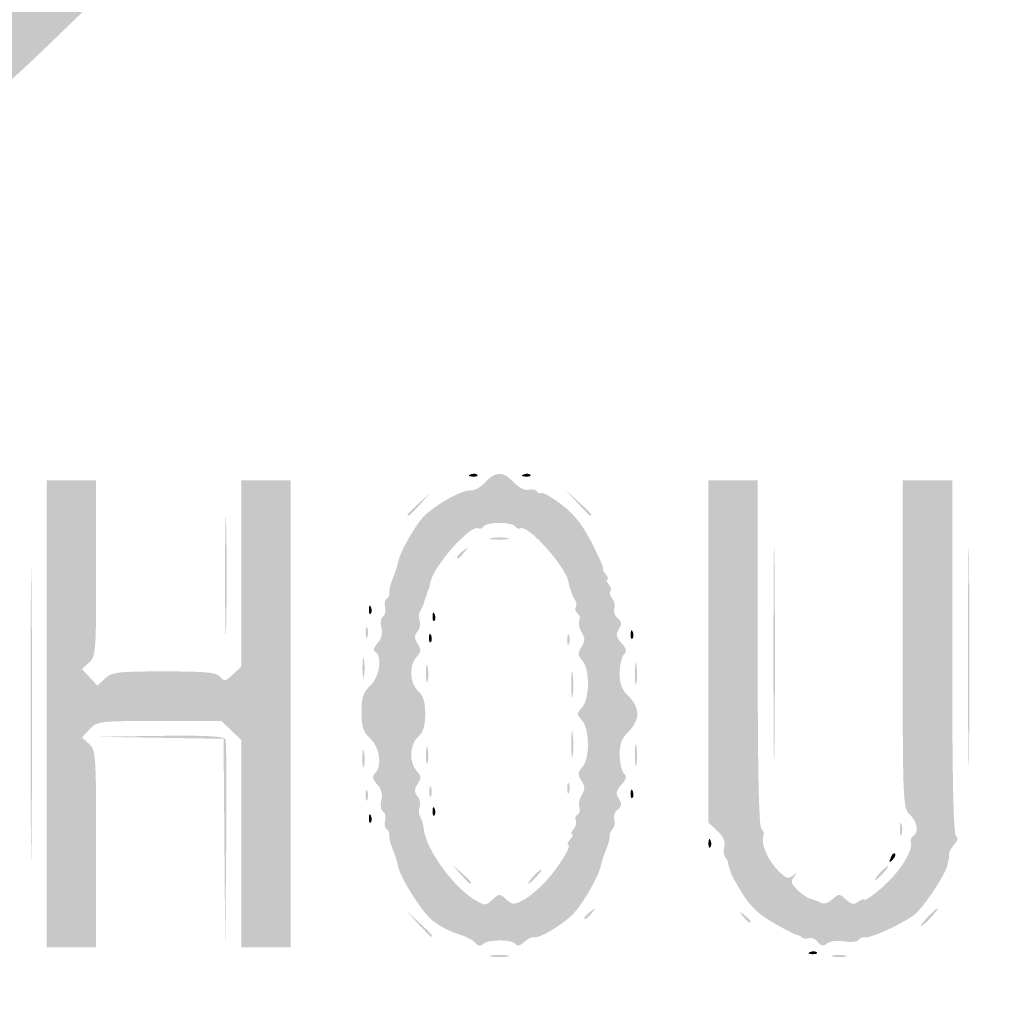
# Model space of a CAD drawing. Header units: inches. Extents: x -25.6 to 25.6, y -25.5 to 25.5.
# Tile 9 of 12: x -12.6 to 0.3, y -0.8 to 12.4. Entities that reach past the tile are written whole.
import ezdxf

# ---------------------------------------------------------------- set-up
doc = ezdxf.new("R2010")
doc.units = ezdxf.units.IN
doc.header["$MEASUREMENT"] = 0

msp = doc.modelspace()

# ---------------------------------------------------------------- hatches: boundary and pattern name
h = msp.add_hatch(color=7)
edge = h.paths.add_edge_path()
edge.add_spline(control_points=[(-0.644, -25.362), (-0.834, -25.31), (-1.112, -25.184), (-1.28, -25.074), (-1.494, -24.934), (-4.857, -21.604), (-13.096, -13.37), (-19.431, -7.041), (-24.718, -1.732), (-24.846, -1.573), (-25.517, -0.737), (-25.628, 0.167), (-25.17, 1.077), (-24.993, 1.429), (-24.691, 1.735), (-13.142, 13.271)], knot_values=[0, 0, 0, 0, 1, 1, 1, 2, 2, 2, 3, 3, 3, 4, 4, 4, 5, 5, 5, 5], degree=3, periodic=0)
edge.add_line((-13.142, 13.271), (-1.296, 25.104))
edge.add_line((-1.296, 25.104), (-0.964, 25.234))
edge.add_spline(control_points=[(-0.964, 25.234), (-0.48, 25.425), (-0.074, 25.482), (0.326, 25.416), (0.675, 25.358), (1.173, 25.164), (1.367, 25.011), (1.432, 24.959), (6.78, 19.624), (13.252, 13.154), (24.562, 1.848), (25.026, 1.377), (25.186, 1.052), (25.627, 0.152), (25.499, -0.775), (24.821, -1.599), (24.358, -2.16), (1.599, -24.863), (1.32, -25.041), (0.713, -25.429), (0.01, -25.544), (-0.644, -25.362)], knot_values=[0, 0, 0, 0, 1, 1, 1, 2, 2, 2, 3, 3, 3, 4, 4, 4, 5, 5, 5, 6, 6, 6, 7, 7, 7, 7], degree=3, periodic=0)
edge = h.paths.add_edge_path(flags=0)
edge.add_spline(control_points=[(0.778, -25.219), (0.933, -25.16), (1.177, -25.038), (1.32, -24.947), (1.599, -24.768), (24.264, -2.16), (24.726, -1.599), (25.405, -0.775), (25.533, 0.152), (25.092, 1.052), (24.932, 1.377), (24.467, 1.849), (13.158, 13.159), (1.527, 24.791), (1.387, 24.93), (1.037, 25.095), (0.364, 25.414), (-0.234, 25.427), (-0.964, 25.14)], knot_values=[0, 0, 0, 0, 1, 1, 1, 2, 2, 2, 3, 3, 3, 4, 4, 4, 5, 5, 5, 6, 6, 6, 6], degree=3, periodic=0)
edge.add_line((-0.964, 25.14), (-1.296, 25.01))
edge.add_line((-1.296, 25.01), (-13.095, 13.224))
edge.add_spline(control_points=[(-13.095, 13.224), (-24.597, 1.734), (-24.899, 1.429), (-25.076, 1.077), (-25.534, 0.167), (-25.423, -0.737), (-24.751, -1.573), (-24.624, -1.732), (-19.358, -7.02), (-13.049, -13.323), (-4.844, -21.522), (-1.494, -24.84), (-1.28, -24.98), (-0.69, -25.364), (0.135, -25.46), (0.778, -25.219)], knot_values=[0, 0, 0, 0, 1, 1, 1, 2, 2, 2, 3, 3, 3, 4, 4, 4, 5, 5, 5, 5], degree=3, periodic=0)
h = msp.add_hatch(color=7)
edge = h.paths.add_edge_path()
edge.add_spline(control_points=[(-0.074, -24.603), (-0.091, -24.574), (-0.164, -24.562), (-0.235, -24.576), (-0.305, -24.591), (-0.383, -24.583), (-0.407, -24.559), (-0.43, -24.535), (-0.495, -24.509), (-0.55, -24.5), (-0.605, -24.492), (-0.734, -24.429), (-0.837, -24.361), (-0.979, -24.267), (-1.038, -24.25), (-1.079, -24.291), (-1.12, -24.332), (-3.971, -21.508), (-12.74, -12.74), (-21.797, -3.683), (-24.333, -1.121), (-24.289, -1.077), (-24.244, -1.033), (-24.258, -0.986), (-24.351, -0.864), (-24.417, -0.778), (-24.458, -0.707), (-24.443, -0.707), (-24.428, -0.707), (-24.442, -0.659), (-24.474, -0.601), (-24.506, -0.543), (-24.535, -0.474), (-24.539, -0.448), (-24.543, -0.422), (-24.55, -0.39), (-24.555, -0.377), (-24.568, -0.343), (-24.57, 0.298), (-24.557, 0.354), (-24.551, 0.379), (-24.543, 0.422), (-24.538, 0.448), (-24.525, 0.534), (-24.28, 0.983), (-24.229, 1.014), (-24.194, 1.036), (-24.196, 1.067), (-24.236, 1.115), (-24.285, 1.174), (-22.46, 3.019), (-12.763, 12.716), (-3.318, 22.162), (-1.22, 24.237), (-1.165, 24.192), (-1.113, 24.148), (-1.082, 24.155), (-1.019, 24.224), (-0.945, 24.306), (-0.772, 24.395), (-0.448, 24.518), (-0.37, 24.547), (-0.169, 24.571), (0, 24.571), (0.169, 24.571), (0.37, 24.547), (0.448, 24.518), (0.754, 24.402), (0.946, 24.307), (0.996, 24.246), (1.038, 24.196), (1.064, 24.194), (1.117, 24.238), (1.173, 24.285), (3.192, 22.288), (12.716, 12.763), (22.241, 3.239), (24.237, 1.22), (24.191, 1.164), (24.147, 1.111), (24.151, 1.084), (24.21, 1.035), (24.282, 0.974), (24.524, 0.544), (24.538, 0.448), (24.543, 0.422), (24.551, 0.379), (24.557, 0.354), (24.57, 0.298), (24.568, -0.343), (24.555, -0.377), (24.55, -0.39), (24.543, -0.422), (24.539, -0.448), (24.535, -0.474), (24.506, -0.543), (24.474, -0.601), (24.442, -0.659), (24.428, -0.707), (24.443, -0.707), (24.458, -0.707), (24.417, -0.778), (24.351, -0.864), (24.258, -0.986), (24.244, -1.033), (24.289, -1.077), (24.333, -1.121), (21.797, -3.683), (12.74, -12.74), (3.971, -21.508), (1.12, -24.332), (1.079, -24.291), (1.038, -24.25), (0.979, -24.267), (0.837, -24.361), (0.734, -24.429), (0.605, -24.492), (0.55, -24.5), (0.495, -24.509), (0.43, -24.535), (0.407, -24.559), (0.383, -24.583), (0.305, -24.591), (0.235, -24.576), (0.164, -24.562), (0.091, -24.574), (0.074, -24.603), (0.056, -24.631), (0.023, -24.654), (0, -24.654), (-0.023, -24.654), (-0.056, -24.631), (-0.074, -24.603)], knot_values=[0, 0, 0, 0, 1, 1, 1, 2, 2, 2, 3, 3, 3, 4, 4, 4, 5, 5, 5, 6, 6, 6, 7, 7, 7, 8, 8, 8, 9, 9, 9, 10, 10, 10, 11, 11, 11, 12, 12, 12, 13, 13, 13, 14, 14, 14, 15, 15, 15, 16, 16, 16, 17, 17, 17, 18, 18, 18, 19, 19, 19, 20, 20, 20, 21, 21, 21, 22, 22, 22, 23, 23, 23, 24, 24, 24, 25, 25, 25, 26, 26, 26, 27, 27, 27, 28, 28, 28, 29, 29, 29, 30, 30, 30, 31, 31, 31, 32, 32, 32, 33, 33, 33, 34, 34, 34, 35, 35, 35, 36, 36, 36, 37, 37, 37, 38, 38, 38, 39, 39, 39, 40, 40, 40, 41, 41, 41, 42, 42, 42, 43, 43, 43, 44, 44, 44, 44], degree=3, periodic=0)
edge = h.paths.add_edge_path(flags=0)
edge.add_spline(control_points=[(0.296, -24.024), (0.496, -23.939), (0.687, -23.734), (0.611, -23.687), (0.575, -23.665), (4.673, -19.533), (12.096, -12.111), (20.323, -3.884), (23.652, -0.583), (23.692, -0.616), (23.762, -0.674), (24.059, -0.35), (24.023, -0.256), (24.01, -0.22), (24.019, -0.179), (24.044, -0.164), (24.097, -0.131), (24.104, 0.11), (24.053, 0.161), (24.019, 0.195), (24.013, 0.216), (24, 0.341), (23.997, 0.373), (21.476, 2.918), (18.399, 5.996), (14.658, 9.737), (12.786, 11.578), (12.752, 11.55), (12.676, 11.487), (0.592, 23.578), (0.661, 23.647), (0.697, 23.683), (0.664, 23.74), (0.543, 23.846), (0.45, 23.928), (0.348, 23.997), (0.317, 24), (0.217, 24.009), (0.167, 24.022), (0.082, 24.061), (0.037, 24.082), (-0.037, 24.082), (-0.082, 24.061), (-0.167, 24.022), (-0.217, 24.009), (-0.317, 24), (-0.348, 23.997), (-0.45, 23.928), (-0.543, 23.846), (-0.664, 23.74), (-0.697, 23.683), (-0.661, 23.647), (-0.592, 23.578), (-12.676, 11.487), (-12.752, 11.55), (-12.786, 11.578), (-14.658, 9.737), (-18.399, 5.996), (-21.476, 2.918), (-23.997, 0.373), (-24, 0.341), (-24.013, 0.216), (-24.019, 0.195), (-24.053, 0.161), (-24.104, 0.11), (-24.097, -0.131), (-24.044, -0.164), (-24.019, -0.179), (-24.009, -0.218), (-24.021, -0.249), (-24.056, -0.341), (-23.76, -0.673), (-23.693, -0.617), (-23.652, -0.583), (-20.436, -3.77), (-12.096, -12.111), (-4.673, -19.533), (-0.575, -23.665), (-0.611, -23.687), (-0.651, -23.712), (-0.636, -23.756), (-0.557, -23.84), (-0.34, -24.076), (0.002, -24.15), (0.296, -24.024)], knot_values=[0, 0, 0, 0, 1, 1, 1, 2, 2, 2, 3, 3, 3, 4, 4, 4, 5, 5, 5, 6, 6, 6, 7, 7, 7, 8, 8, 8, 9, 9, 9, 10, 10, 10, 11, 11, 11, 12, 12, 12, 13, 13, 13, 14, 14, 14, 15, 15, 15, 16, 16, 16, 17, 17, 17, 18, 18, 18, 19, 19, 19, 20, 20, 20, 21, 21, 21, 22, 22, 22, 23, 23, 23, 24, 24, 24, 25, 25, 25, 26, 26, 26, 27, 27, 27, 28, 28, 28, 28], degree=3, periodic=0)
h = msp.add_hatch(color=7)
edge = h.paths.add_edge_path()
edge.add_spline(control_points=[(-6.545, 0.061), (-6.574, 0.097), (-6.683, 0.151), (-6.786, 0.182), (-6.888, 0.213), (-7.039, 0.294), (-7.12, 0.362), (-7.267, 0.486), (-7.553, 0.942), (-7.575, 1.088), (-7.582, 1.131), (-7.612, 1.227), (-7.643, 1.302), (-7.674, 1.377), (-7.695, 1.463), (-7.69, 1.493), (-7.685, 1.524), (-7.701, 1.561), (-7.725, 1.576), (-7.75, 1.591), (-7.759, 1.643), (-7.746, 1.692), (-7.733, 1.741), (-7.746, 1.795), (-7.774, 1.812), (-7.803, 1.83), (-7.813, 1.896), (-7.796, 1.961), (-7.777, 2.04), (-7.795, 2.109), (-7.852, 2.171), (-7.916, 2.243), (-7.923, 2.278), (-7.881, 2.32), (-7.783, 2.418), (-7.816, 2.662), (-7.943, 2.781), (-8.039, 2.872), (-8.061, 2.937), (-8.061, 3.135), (-8.061, 3.333), (-8.039, 3.398), (-7.943, 3.488), (-7.82, 3.604), (-7.778, 3.878), (-7.876, 3.938), (-7.908, 3.958), (-7.898, 3.999), (-7.846, 4.057), (-7.794, 4.115), (-7.777, 4.185), (-7.796, 4.261), (-7.813, 4.327), (-7.803, 4.392), (-7.774, 4.41), (-7.746, 4.428), (-7.733, 4.482), (-7.746, 4.531), (-7.759, 4.58), (-7.75, 4.632), (-7.725, 4.647), (-7.701, 4.662), (-7.685, 4.699), (-7.69, 4.729), (-7.695, 4.76), (-7.674, 4.846), (-7.643, 4.921), (-7.612, 4.996), (-7.581, 5.091), (-7.574, 5.133), (-7.555, 5.24), (-7.41, 5.512), (-7.275, 5.693), (-7.154, 5.854), (-6.722, 6.107), (-6.597, 6.089), (-6.557, 6.083), (-6.474, 6.132), (-6.412, 6.198), (-6.271, 6.349), (-6.174, 6.348), (-6.031, 6.196), (-5.964, 6.125), (-5.884, 6.085), (-5.835, 6.098), (-5.789, 6.11), (-5.739, 6.1), (-5.724, 6.076), (-5.71, 6.052), (-5.682, 6.042), (-5.663, 6.054), (-5.643, 6.066), (-5.523, 5.997), (-5.396, 5.901), (-5.226, 5.772), (-5.118, 5.635), (-4.99, 5.385), (-4.894, 5.197), (-4.827, 5.044), (-4.841, 5.044), (-4.855, 5.044), (-4.841, 5.012), (-4.808, 4.973), (-4.776, 4.934), (-4.765, 4.903), (-4.785, 4.903), (-4.804, 4.903), (-4.796, 4.874), (-4.767, 4.839), (-4.738, 4.805), (-4.728, 4.763), (-4.745, 4.746), (-4.761, 4.73), (-4.75, 4.687), (-4.72, 4.65), (-4.69, 4.614), (-4.677, 4.553), (-4.692, 4.515), (-4.706, 4.477), (-4.687, 4.42), (-4.648, 4.388), (-4.592, 4.341), (-4.588, 4.311), (-4.632, 4.241), (-4.676, 4.17), (-4.669, 4.135), (-4.598, 4.056), (-4.53, 3.98), (-4.522, 3.945), (-4.564, 3.902), (-4.595, 3.872), (-4.62, 3.759), (-4.62, 3.652), (-4.62, 3.506), (-4.591, 3.43), (-4.502, 3.347), (-4.434, 3.283), (-4.384, 3.184), (-4.384, 3.111), (-4.384, 3.039), (-4.434, 2.94), (-4.502, 2.876), (-4.591, 2.792), (-4.62, 2.717), (-4.62, 2.57), (-4.62, 2.463), (-4.595, 2.351), (-4.564, 2.32), (-4.522, 2.278), (-4.53, 2.242), (-4.598, 2.167), (-4.669, 2.088), (-4.676, 2.052), (-4.632, 1.981), (-4.588, 1.912), (-4.592, 1.881), (-4.648, 1.835), (-4.687, 1.803), (-4.706, 1.745), (-4.692, 1.707), (-4.677, 1.669), (-4.688, 1.611), (-4.715, 1.578), (-4.742, 1.545), (-4.76, 1.5), (-4.755, 1.478), (-4.75, 1.456), (-4.771, 1.377), (-4.802, 1.302), (-4.833, 1.227), (-4.864, 1.131), (-4.871, 1.09), (-4.893, 0.968), (-5.076, 0.638), (-5.213, 0.476), (-5.337, 0.328), (-5.689, 0.112), (-5.769, 0.134), (-5.792, 0.14), (-5.848, 0.111), (-5.894, 0.07), (-5.949, 0.02), (-5.988, 0.011), (-6.009, 0.044), (-6.048, 0.109), (-6.377, 0.109), (-6.441, 0.045), (-6.475, 0.011), (-6.507, 0.016), (-6.545, 0.061)], knot_values=[0, 0, 0, 0, 1, 1, 1, 2, 2, 2, 3, 3, 3, 4, 4, 4, 5, 5, 5, 6, 6, 6, 7, 7, 7, 8, 8, 8, 9, 9, 9, 10, 10, 10, 11, 11, 11, 12, 12, 12, 13, 13, 13, 14, 14, 14, 15, 15, 15, 16, 16, 16, 17, 17, 17, 18, 18, 18, 19, 19, 19, 20, 20, 20, 21, 21, 21, 22, 22, 22, 23, 23, 23, 24, 24, 24, 25, 25, 25, 26, 26, 26, 27, 27, 27, 28, 28, 28, 29, 29, 29, 30, 30, 30, 31, 31, 31, 32, 32, 32, 33, 33, 33, 34, 34, 34, 35, 35, 35, 36, 36, 36, 37, 37, 37, 38, 38, 38, 39, 39, 39, 40, 40, 40, 41, 41, 41, 42, 42, 42, 43, 43, 43, 44, 44, 44, 45, 45, 45, 46, 46, 46, 47, 47, 47, 48, 48, 48, 49, 49, 49, 50, 50, 50, 51, 51, 51, 52, 52, 52, 53, 53, 53, 54, 54, 54, 55, 55, 55, 56, 56, 56, 57, 57, 57, 58, 58, 58, 59, 59, 59, 60, 60, 60, 61, 61, 61, 62, 62, 62, 63, 63, 63, 63], degree=3, periodic=0)
edge = h.paths.add_edge_path(flags=0)
edge.add_spline(control_points=[(-6.309, 0.644), (-6.228, 0.716), (-6.216, 0.716), (-6.133, 0.64), (-6.051, 0.566), (-6.03, 0.565), (-5.905, 0.63), (-5.829, 0.669), (-5.691, 0.786), (-5.597, 0.89), (-5.425, 1.08), (-5.251, 1.367), (-5.308, 1.367), (-5.325, 1.367), (-5.312, 1.399), (-5.28, 1.438), (-5.247, 1.477), (-5.237, 1.508), (-5.256, 1.508), (-5.275, 1.508), (-5.266, 1.539), (-5.234, 1.577), (-5.203, 1.615), (-5.19, 1.666), (-5.206, 1.692), (-5.221, 1.717), (-5.211, 1.752), (-5.183, 1.769), (-5.155, 1.787), (-5.144, 1.831), (-5.158, 1.869), (-5.172, 1.906), (-5.158, 1.978), (-5.126, 2.029), (-5.08, 2.102), (-5.081, 2.142), (-5.13, 2.22), (-5.182, 2.303), (-5.18, 2.332), (-5.118, 2.401), (-5.017, 2.512), (-5.019, 2.912), (-5.122, 3.025), (-5.195, 3.105), (-5.195, 3.117), (-5.122, 3.197), (-5.019, 3.311), (-5.017, 3.71), (-5.118, 3.822), (-5.18, 3.891), (-5.182, 3.919), (-5.13, 4.002), (-5.081, 4.081), (-5.08, 4.12), (-5.126, 4.194), (-5.158, 4.244), (-5.172, 4.317), (-5.158, 4.354), (-5.144, 4.391), (-5.155, 4.436), (-5.183, 4.453), (-5.211, 4.471), (-5.222, 4.505), (-5.207, 4.529), (-5.192, 4.553), (-5.197, 4.599), (-5.217, 4.632), (-5.238, 4.664), (-5.258, 4.706), (-5.261, 4.726), (-5.265, 4.745), (-5.272, 4.766), (-5.277, 4.773), (-5.283, 4.779), (-5.294, 4.824), (-5.303, 4.871), (-5.343, 5.08), (-5.849, 5.642), (-5.945, 5.583), (-5.964, 5.571), (-5.994, 5.583), (-6.01, 5.609), (-6.026, 5.635), (-6.122, 5.657), (-6.223, 5.657), (-6.323, 5.657), (-6.419, 5.635), (-6.435, 5.609), (-6.451, 5.583), (-6.481, 5.571), (-6.502, 5.584), (-6.601, 5.645), (-7.1, 5.086), (-7.142, 4.867), (-7.151, 4.822), (-7.162, 4.779), (-7.168, 4.773), (-7.173, 4.766), (-7.182, 4.74), (-7.189, 4.714), (-7.195, 4.688), (-7.206, 4.656), (-7.212, 4.643), (-7.219, 4.63), (-7.227, 4.604), (-7.231, 4.584), (-7.235, 4.565), (-7.255, 4.522), (-7.276, 4.488), (-7.298, 4.454), (-7.302, 4.393), (-7.287, 4.352), (-7.271, 4.311), (-7.284, 4.247), (-7.315, 4.209), (-7.359, 4.156), (-7.359, 4.12), (-7.313, 4.046), (-7.263, 3.967), (-7.266, 3.937), (-7.327, 3.869), (-7.431, 3.754), (-7.42, 3.52), (-7.307, 3.418), (-7.238, 3.355), (-7.212, 3.272), (-7.212, 3.111), (-7.212, 2.95), (-7.238, 2.867), (-7.307, 2.805), (-7.42, 2.702), (-7.431, 2.468), (-7.327, 2.353), (-7.266, 2.286), (-7.263, 2.255), (-7.313, 2.177), (-7.359, 2.102), (-7.359, 2.067), (-7.315, 2.013), (-7.284, 1.976), (-7.271, 1.911), (-7.287, 1.87), (-7.302, 1.829), (-7.299, 1.769), (-7.279, 1.737), (-7.258, 1.704), (-7.237, 1.632), (-7.231, 1.575), (-7.202, 1.3), (-6.819, 0.78), (-6.529, 0.62), (-6.406, 0.553), (-6.409, 0.553), (-6.309, 0.644)], knot_values=[0, 0, 0, 0, 1, 1, 1, 2, 2, 2, 3, 3, 3, 4, 4, 4, 5, 5, 5, 6, 6, 6, 7, 7, 7, 8, 8, 8, 9, 9, 9, 10, 10, 10, 11, 11, 11, 12, 12, 12, 13, 13, 13, 14, 14, 14, 15, 15, 15, 16, 16, 16, 17, 17, 17, 18, 18, 18, 19, 19, 19, 20, 20, 20, 21, 21, 21, 22, 22, 22, 23, 23, 23, 24, 24, 24, 25, 25, 25, 26, 26, 26, 27, 27, 27, 28, 28, 28, 29, 29, 29, 30, 30, 30, 31, 31, 31, 32, 32, 32, 33, 33, 33, 34, 34, 34, 35, 35, 35, 36, 36, 36, 37, 37, 37, 38, 38, 38, 39, 39, 39, 40, 40, 40, 41, 41, 41, 42, 42, 42, 43, 43, 43, 44, 44, 44, 45, 45, 45, 46, 46, 46, 47, 47, 47, 48, 48, 48, 49, 49, 49, 50, 50, 50, 51, 51, 51, 51], degree=3, periodic=0)
h = msp.add_hatch(color=7)
edge = h.paths.add_edge_path()
edge.add_spline(control_points=[(-6.609, 6.302), (-6.574, 6.316), (-6.534, 6.314), (-6.518, 6.298), (-6.502, 6.282), (-6.53, 6.271), (-6.58, 6.273), (-6.635, 6.276), (-6.646, 6.287), (-6.609, 6.302)], knot_values=[0, 0, 0, 0, 1, 1, 1, 2, 2, 2, 3, 3, 3, 3], degree=3, periodic=0)
h = msp.add_hatch(color=7)
edge = h.paths.add_edge_path()
edge.add_spline(control_points=[(-5.901, 6.302), (-5.867, 6.316), (-5.827, 6.314), (-5.811, 6.298), (-5.795, 6.282), (-5.823, 6.271), (-5.873, 6.273), (-5.928, 6.276), (-5.939, 6.287), (-5.901, 6.302)], knot_values=[0, 0, 0, 0, 1, 1, 1, 2, 2, 2, 3, 3, 3, 3], degree=3, periodic=0)
h = msp.add_hatch(color=7)
edge = h.paths.add_edge_path()
edge.add_line((-12.257, 3.111), (-12.257, 6.223))
edge.add_line((-12.257, 6.223), (-11.927, 6.223))
edge.add_line((-11.927, 6.223), (-11.597, 6.223))
edge.add_line((-11.597, 6.223), (-11.597, 5.051))
edge.add_spline(control_points=[(-11.597, 5.051), (-11.597, 3.937), (-11.601, 3.876), (-11.692, 3.794)], knot_values=[0, 0, 0, 0, 1, 1, 1, 1], degree=3, periodic=0)
edge.add_line((-11.692, 3.794), (-11.787, 3.708))
edge.add_line((-11.787, 3.708), (-11.683, 3.598))
edge.add_line((-11.683, 3.598), (-11.58, 3.488))
edge.add_line((-11.58, 3.488), (-11.479, 3.582))
edge.add_spline(control_points=[(-11.479, 3.582), (-11.388, 3.668), (-11.314, 3.677), (-10.692, 3.677), (-10.132, 3.677), (-9.994, 3.664), (-9.945, 3.605), (-9.892, 3.541), (-9.873, 3.544), (-9.775, 3.636)], knot_values=[0, 0, 0, 0, 1, 1, 1, 2, 2, 2, 3, 3, 3, 3], degree=3, periodic=0)
edge.add_line((-9.775, 3.636), (-9.664, 3.741))
edge.add_line((-9.664, 3.741), (-9.664, 4.982))
edge.add_line((-9.664, 4.982), (-9.664, 6.223))
edge.add_line((-9.664, 6.223), (-9.334, 6.223))
edge.add_line((-9.334, 6.223), (-9.004, 6.223))
edge.add_line((-9.004, 6.223), (-9.004, 3.111))
edge.add_line((-9.004, 3.111), (-9.004, 0))
edge.add_line((-9.004, 0), (-9.334, 0))
edge.add_line((-9.334, 0), (-9.664, 0))
edge.add_line((-9.664, 0), (-9.664, 1.382))
edge.add_line((-9.664, 1.382), (-9.664, 2.764))
edge.add_line((-9.664, 2.764), (-9.796, 2.89))
edge.add_line((-9.796, 2.89), (-9.928, 3.017))
edge.add_line((-9.928, 3.017), (-10.754, 3.017))
edge.add_spline(control_points=[(-10.754, 3.017), (-11.558, 3.017), (-11.583, 3.014), (-11.683, 2.907)], knot_values=[0, 0, 0, 0, 1, 1, 1, 1], degree=3, periodic=0)
edge.add_line((-11.683, 2.907), (-11.787, 2.797))
edge.add_line((-11.787, 2.797), (-11.692, 2.711))
edge.add_spline(control_points=[(-11.692, 2.711), (-11.601, 2.629), (-11.597, 2.569), (-11.597, 1.313)], knot_values=[0, 0, 0, 0, 1, 1, 1, 1], degree=3, periodic=0)
edge.add_line((-11.597, 1.313), (-11.597, 0))
edge.add_line((-11.597, 0), (-11.927, 0))
edge.add_line((-11.927, 0), (-12.257, 0))
edge.add_line((-12.257, 0), (-12.257, 3.111))
h = msp.add_hatch(color=7)
edge = h.paths.add_edge_path()
edge.add_spline(control_points=[(-1.981, 0.072), (-2.015, 0.113), (-2.068, 0.136), (-2.101, 0.123), (-2.133, 0.111), (-2.174, 0.115), (-2.191, 0.133), (-2.209, 0.151), (-2.238, 0.165), (-2.255, 0.165), (-2.272, 0.165), (-2.41, 0.235), (-2.561, 0.321), (-2.762, 0.434), (-2.875, 0.541), (-2.985, 0.717), (-3.067, 0.85), (-3.137, 0.976), (-3.141, 0.998), (-3.144, 1.019), (-3.152, 1.048), (-3.158, 1.061), (-3.165, 1.074), (-3.173, 1.104), (-3.176, 1.127), (-3.179, 1.151), (-3.198, 1.186), (-3.216, 1.205), (-3.235, 1.224), (-3.24, 1.285), (-3.226, 1.34), (-3.209, 1.409), (-3.239, 1.476), (-3.321, 1.553)], knot_values=[0, 0, 0, 0, 1, 1, 1, 2, 2, 2, 3, 3, 3, 4, 4, 4, 5, 5, 5, 6, 6, 6, 7, 7, 7, 8, 8, 8, 9, 9, 9, 10, 10, 10, 11, 11, 11, 11], degree=3, periodic=0)
edge.add_line((-3.321, 1.553), (-3.441, 1.666))
edge.add_line((-3.441, 1.666), (-3.441, 3.944))
edge.add_line((-3.441, 3.944), (-3.441, 6.223))
edge.add_line((-3.441, 6.223), (-3.111, 6.223))
edge.add_line((-3.111, 6.223), (-2.781, 6.223))
edge.add_line((-2.781, 6.223), (-2.781, 3.915))
edge.add_spline(control_points=[(-2.781, 3.915), (-2.781, 2.33), (-2.766, 1.599), (-2.731, 1.577), (-2.703, 1.56), (-2.692, 1.516), (-2.706, 1.48), (-2.743, 1.384), (-2.653, 1.175), (-2.511, 1.026), (-2.409, 0.919), (-2.375, 0.907), (-2.314, 0.955), (-2.25, 1.005), (-2.247, 1.003), (-2.298, 0.939), (-2.346, 0.877), (-2.336, 0.846), (-2.244, 0.758), (-2.182, 0.701), (-2.103, 0.649), (-2.067, 0.643), (-2.032, 0.638), (-1.976, 0.616), (-1.942, 0.595), (-1.903, 0.571), (-1.845, 0.588), (-1.788, 0.639), (-1.701, 0.718), (-1.693, 0.718), (-1.604, 0.637), (-1.532, 0.573), (-1.495, 0.565), (-1.446, 0.606), (-1.411, 0.635), (-1.371, 0.648), (-1.358, 0.635), (-1.345, 0.622), (-1.235, 0.699), (-1.113, 0.807), (-0.89, 1.003), (-0.704, 1.298), (-0.74, 1.398), (-0.75, 1.428), (-0.737, 1.467), (-0.71, 1.483), (-0.63, 1.533), (-0.652, 1.675), (-0.754, 1.768), (-0.846, 1.851), (-0.849, 1.913), (-0.849, 4.038)], knot_values=[0, 0, 0, 0, 1, 1, 1, 2, 2, 2, 3, 3, 3, 4, 4, 4, 5, 5, 5, 6, 6, 6, 7, 7, 7, 8, 8, 8, 9, 9, 9, 10, 10, 10, 11, 11, 11, 12, 12, 12, 13, 13, 13, 14, 14, 14, 15, 15, 15, 16, 16, 16, 17, 17, 17, 17], degree=3, periodic=0)
edge.add_line((-0.849, 4.038), (-0.849, 6.223))
edge.add_line((-0.849, 6.223), (-0.519, 6.223))
edge.add_line((-0.519, 6.223), (-0.189, 6.223))
edge.add_line((-0.189, 6.223), (-0.189, 3.868))
edge.add_spline(control_points=[(-0.189, 3.868), (-0.189, 2.254), (-0.173, 1.504), (-0.138, 1.483), (-0.105, 1.463), (-0.114, 1.424), (-0.164, 1.368), (-0.206, 1.322), (-0.236, 1.266), (-0.232, 1.243), (-0.228, 1.221), (-0.23, 1.186), (-0.236, 1.167), (-0.242, 1.147), (-0.25, 1.115), (-0.254, 1.096), (-0.275, 0.972), (-0.585, 0.511), (-0.703, 0.427), (-0.884, 0.299), (-1.28, 0.119), (-1.352, 0.133), (-1.382, 0.139), (-1.42, 0.124), (-1.435, 0.099), (-1.45, 0.074), (-1.537, 0.065), (-1.627, 0.08), (-1.72, 0.095), (-1.818, 0.083), (-1.855, 0.053), (-1.905, 0.011), (-1.935, 0.016), (-1.981, 0.072)], knot_values=[0, 0, 0, 0, 1, 1, 1, 2, 2, 2, 3, 3, 3, 4, 4, 4, 5, 5, 5, 6, 6, 6, 7, 7, 7, 8, 8, 8, 9, 9, 9, 10, 10, 10, 11, 11, 11, 11], degree=3, periodic=0)
h = msp.add_hatch(color=7)
edge = h.paths.add_edge_path()
edge.add_spline(control_points=[(-7.448, 5.766), (-7.448, 5.774), (-7.379, 5.843), (-7.295, 5.919)], knot_values=[0, 0, 0, 0, 1, 1, 1, 1], degree=3, periodic=0)
edge.add_line((-7.295, 5.919), (-7.142, 6.058))
edge.add_line((-7.142, 6.058), (-7.28, 5.904))
edge.add_spline(control_points=[(-7.28, 5.904), (-7.409, 5.762), (-7.448, 5.729), (-7.448, 5.766)], knot_values=[0, 0, 0, 0, 1, 1, 1, 1], degree=3, periodic=0)
h = msp.add_hatch(color=7)
edge = h.paths.add_edge_path()
edge.add_line((-5.188, 5.928), (-5.35, 6.105))
edge.add_line((-5.35, 6.105), (-5.174, 5.942))
edge.add_spline(control_points=[(-5.174, 5.942), (-5.076, 5.853), (-4.997, 5.773), (-4.997, 5.765), (-4.997, 5.729), (-5.037, 5.763), (-5.188, 5.928)], knot_values=[0, 0, 0, 0, 1, 1, 1, 2, 2, 2, 2], degree=3, periodic=0)
h = msp.add_hatch(color=7)
edge = h.paths.add_edge_path()
edge.add_spline(control_points=[(-9.879, 4.95), (-9.879, 5.663), (-9.872, 5.954), (-9.864, 5.598), (-9.856, 5.241), (-9.856, 4.658), (-9.864, 4.302), (-9.872, 3.945), (-9.879, 4.237), (-9.879, 4.95)], knot_values=[0, 0, 0, 0, 1, 1, 1, 2, 2, 2, 3, 3, 3, 3], degree=3, periodic=0)
h = msp.add_hatch(color=7)
edge = h.paths.add_edge_path()
edge.add_spline(control_points=[(-2.571, 3.913), (-2.571, 5.196), (-2.565, 5.721), (-2.557, 5.079), (-2.55, 4.438), (-2.55, 3.388), (-2.557, 2.746), (-2.565, 2.104), (-2.571, 2.629), (-2.571, 3.913)], knot_values=[0, 0, 0, 0, 1, 1, 1, 2, 2, 2, 3, 3, 3, 3], degree=3, periodic=0)
h = msp.add_hatch(color=7)
edge = h.paths.add_edge_path()
edge.add_spline(control_points=[(0.022, 3.866), (0.022, 5.175), (0.028, 5.71), (0.035, 5.056), (0.043, 4.401), (0.043, 3.33), (0.035, 2.675), (0.028, 2.021), (0.022, 2.556), (0.022, 3.866)], knot_values=[0, 0, 0, 0, 1, 1, 1, 2, 2, 2, 3, 3, 3, 3], degree=3, periodic=0)
h = msp.add_hatch(color=7)
edge = h.paths.add_edge_path()
edge.add_spline(control_points=[(-12.47, 3.111), (-12.47, 4.835), (-12.464, 5.541), (-12.457, 4.679), (-12.45, 3.817), (-12.45, 2.406), (-12.457, 1.544), (-12.464, 0.682), (-12.47, 1.387), (-12.47, 3.111)], knot_values=[0, 0, 0, 0, 1, 1, 1, 2, 2, 2, 3, 3, 3, 3], degree=3, periodic=0)
h = msp.add_hatch(color=7)
edge = h.paths.add_edge_path()
edge.add_spline(control_points=[(-6.329, 5.454), (-6.27, 5.466), (-6.175, 5.466), (-6.116, 5.454), (-6.058, 5.443), (-6.106, 5.434), (-6.223, 5.434), (-6.339, 5.434), (-6.387, 5.443), (-6.329, 5.454)], knot_values=[0, 0, 0, 0, 1, 1, 1, 2, 2, 2, 3, 3, 3, 3], degree=3, periodic=0)
h = msp.add_hatch(color=7)
edge = h.paths.add_edge_path()
edge.add_spline(control_points=[(-6.788, 5.203), (-6.788, 5.213), (-6.751, 5.25), (-6.706, 5.286), (-6.631, 5.344), (-6.629, 5.343), (-6.688, 5.268), (-6.75, 5.189), (-6.788, 5.164), (-6.788, 5.203)], knot_values=[0, 0, 0, 0, 1, 1, 1, 2, 2, 2, 3, 3, 3, 3], degree=3, periodic=0)
h = msp.add_hatch(color=7)
edge = h.paths.add_edge_path()
edge.add_spline(control_points=[(-7.963, 4.506), (-7.961, 4.561), (-7.95, 4.572), (-7.935, 4.534), (-7.921, 4.5), (-7.923, 4.46), (-7.938, 4.444), (-7.954, 4.428), (-7.965, 4.456), (-7.963, 4.506)], knot_values=[0, 0, 0, 0, 1, 1, 1, 2, 2, 2, 3, 3, 3, 3], degree=3, periodic=0)
h = msp.add_hatch(color=7)
edge = h.paths.add_edge_path()
edge.add_spline(control_points=[(-7.114, 4.412), (-7.112, 4.466), (-7.101, 4.478), (-7.086, 4.44), (-7.072, 4.406), (-7.074, 4.365), (-7.09, 4.35), (-7.105, 4.334), (-7.117, 4.362), (-7.114, 4.412)], knot_values=[0, 0, 0, 0, 1, 1, 1, 2, 2, 2, 3, 3, 3, 3], degree=3, periodic=0)
h = msp.add_hatch(color=7)
edge = h.paths.add_edge_path()
edge.add_spline(control_points=[(-8.006, 4.196), (-8.006, 4.26), (-7.996, 4.287), (-7.983, 4.254), (-7.97, 4.222), (-7.97, 4.169), (-7.983, 4.137), (-7.996, 4.104), (-8.006, 4.131), (-8.006, 4.196)], knot_values=[0, 0, 0, 0, 1, 1, 1, 2, 2, 2, 3, 3, 3, 3], degree=3, periodic=0)
h = msp.add_hatch(color=7)
edge = h.paths.add_edge_path()
edge.add_spline(control_points=[(-4.475, 4.176), (-4.472, 4.231), (-4.461, 4.242), (-4.446, 4.204), (-4.433, 4.17), (-4.434, 4.13), (-4.45, 4.114), (-4.466, 4.098), (-4.477, 4.126), (-4.475, 4.176)], knot_values=[0, 0, 0, 0, 1, 1, 1, 2, 2, 2, 3, 3, 3, 3], degree=3, periodic=0)
h = msp.add_hatch(color=7)
edge = h.paths.add_edge_path()
edge.add_spline(control_points=[(-7.162, 4.129), (-7.159, 4.184), (-7.148, 4.195), (-7.133, 4.157), (-7.12, 4.123), (-7.121, 4.083), (-7.137, 4.067), (-7.153, 4.051), (-7.164, 4.079), (-7.162, 4.129)], knot_values=[0, 0, 0, 0, 1, 1, 1, 2, 2, 2, 3, 3, 3, 3], degree=3, periodic=0)
h = msp.add_hatch(color=7)
edge = h.paths.add_edge_path()
edge.add_spline(control_points=[(-5.319, 4.101), (-5.319, 4.166), (-5.309, 4.193), (-5.296, 4.16), (-5.283, 4.128), (-5.283, 4.075), (-5.296, 4.042), (-5.309, 4.01), (-5.319, 4.036), (-5.319, 4.101)], knot_values=[0, 0, 0, 0, 1, 1, 1, 2, 2, 2, 3, 3, 3, 3], degree=3, periodic=0)
h = msp.add_hatch(color=7)
edge = h.paths.add_edge_path()
edge.add_spline(control_points=[(-8.048, 3.724), (-8.048, 3.841), (-8.039, 3.888), (-8.028, 3.83), (-8.017, 3.772), (-8.017, 3.676), (-8.028, 3.618), (-8.039, 3.56), (-8.048, 3.607), (-8.048, 3.724)], knot_values=[0, 0, 0, 0, 1, 1, 1, 2, 2, 2, 3, 3, 3, 3], degree=3, periodic=0)
h = msp.add_hatch(color=7)
edge = h.paths.add_edge_path()
edge.add_spline(control_points=[(-4.418, 3.653), (-4.417, 3.783), (-4.408, 3.83), (-4.397, 3.759), (-4.387, 3.687), (-4.387, 3.581), (-4.398, 3.523), (-4.409, 3.465), (-4.418, 3.524), (-4.418, 3.653)], knot_values=[0, 0, 0, 0, 1, 1, 1, 2, 2, 2, 3, 3, 3, 3], degree=3, periodic=0)
h = msp.add_hatch(color=7)
edge = h.paths.add_edge_path()
edge.add_spline(control_points=[(-7.201, 3.653), (-7.2, 3.757), (-7.19, 3.794), (-7.179, 3.735), (-7.168, 3.677), (-7.168, 3.592), (-7.18, 3.547), (-7.192, 3.502), (-7.201, 3.55), (-7.201, 3.653)], knot_values=[0, 0, 0, 0, 1, 1, 1, 2, 2, 2, 3, 3, 3, 3], degree=3, periodic=0)
h = msp.add_hatch(color=7)
edge = h.paths.add_edge_path()
edge.add_spline(control_points=[(-5.265, 3.512), (-5.265, 3.668), (-5.256, 3.725), (-5.246, 3.641), (-5.235, 3.556), (-5.235, 3.429), (-5.246, 3.358), (-5.257, 3.287), (-5.265, 3.356), (-5.265, 3.512)], knot_values=[0, 0, 0, 0, 1, 1, 1, 2, 2, 2, 3, 3, 3, 3], degree=3, periodic=0)
h = msp.add_hatch(color=7)
edge = h.paths.add_edge_path()
edge.add_spline(control_points=[(-5.265, 2.711), (-5.265, 2.866), (-5.256, 2.924), (-5.246, 2.839), (-5.235, 2.755), (-5.235, 2.627), (-5.246, 2.557), (-5.257, 2.486), (-5.265, 2.555), (-5.265, 2.711)], knot_values=[0, 0, 0, 0, 1, 1, 1, 2, 2, 2, 3, 3, 3, 3], degree=3, periodic=0)
h = msp.add_hatch(color=7)
edge = h.paths.add_edge_path()
edge.add_line((-9.888, 1.378), (-9.899, 2.779))
edge.add_line((-9.899, 2.779), (-10.76, 2.793))
edge.add_line((-10.76, 2.793), (-11.62, 2.807))
edge.add_line((-11.62, 2.807), (-10.758, 2.818))
edge.add_spline(control_points=[(-10.758, 2.818), (-10.1, 2.826), (-9.891, 2.814), (-9.874, 2.769), (-9.861, 2.736), (-9.857, 2.095), (-9.864, 1.343)], knot_values=[0, 0, 0, 0, 1, 1, 1, 2, 2, 2, 2], degree=3, periodic=0)
edge.add_line((-9.864, 1.343), (-9.877, -0.024))
edge.add_line((-9.877, -0.024), (-9.888, 1.378))
h = msp.add_hatch(color=7)
edge = h.paths.add_edge_path()
edge.add_spline(control_points=[(-8.049, 2.522), (-8.049, 2.626), (-8.039, 2.663), (-8.028, 2.604), (-8.016, 2.545), (-8.017, 2.46), (-8.029, 2.415), (-8.04, 2.37), (-8.05, 2.418), (-8.049, 2.522)], knot_values=[0, 0, 0, 0, 1, 1, 1, 2, 2, 2, 3, 3, 3, 3], degree=3, periodic=0)
h = msp.add_hatch(color=7)
edge = h.paths.add_edge_path()
edge.add_spline(control_points=[(-7.201, 2.569), (-7.2, 2.673), (-7.19, 2.71), (-7.179, 2.651), (-7.168, 2.592), (-7.168, 2.508), (-7.18, 2.463), (-7.192, 2.417), (-7.201, 2.465), (-7.201, 2.569)], knot_values=[0, 0, 0, 0, 1, 1, 1, 2, 2, 2, 3, 3, 3, 3], degree=3, periodic=0)
h = msp.add_hatch(color=7)
edge = h.paths.add_edge_path()
edge.add_spline(control_points=[(-4.418, 2.569), (-4.417, 2.699), (-4.408, 2.746), (-4.397, 2.675), (-4.387, 2.603), (-4.387, 2.497), (-4.398, 2.439), (-4.409, 2.381), (-4.418, 2.44), (-4.418, 2.569)], knot_values=[0, 0, 0, 0, 1, 1, 1, 2, 2, 2, 3, 3, 3, 3], degree=3, periodic=0)
h = msp.add_hatch(color=7)
edge = h.paths.add_edge_path()
edge.add_spline(control_points=[(-8.006, 2.027), (-8.006, 2.092), (-7.996, 2.118), (-7.983, 2.086), (-7.97, 2.054), (-7.97, 2.001), (-7.983, 1.968), (-7.996, 1.936), (-8.006, 1.962), (-8.006, 2.027)], knot_values=[0, 0, 0, 0, 1, 1, 1, 2, 2, 2, 3, 3, 3, 3], degree=3, periodic=0)
h = msp.add_hatch(color=7)
edge = h.paths.add_edge_path()
edge.add_spline(control_points=[(-7.158, 2.074), (-7.158, 2.139), (-7.147, 2.166), (-7.134, 2.133), (-7.121, 2.101), (-7.121, 2.048), (-7.134, 2.015), (-7.147, 1.983), (-7.158, 2.009), (-7.158, 2.074)], knot_values=[0, 0, 0, 0, 1, 1, 1, 2, 2, 2, 3, 3, 3, 3], degree=3, periodic=0)
h = msp.add_hatch(color=7)
edge = h.paths.add_edge_path()
edge.add_spline(control_points=[(-5.319, 2.121), (-5.319, 2.186), (-5.309, 2.213), (-5.296, 2.18), (-5.283, 2.148), (-5.283, 2.095), (-5.296, 2.062), (-5.309, 2.03), (-5.319, 2.057), (-5.319, 2.121)], knot_values=[0, 0, 0, 0, 1, 1, 1, 2, 2, 2, 3, 3, 3, 3], degree=3, periodic=0)
h = msp.add_hatch(color=7)
edge = h.paths.add_edge_path()
edge.add_spline(control_points=[(-4.475, 2.055), (-4.472, 2.109), (-4.461, 2.121), (-4.446, 2.083), (-4.433, 2.049), (-4.434, 2.008), (-4.45, 1.993), (-4.466, 1.977), (-4.477, 2.005), (-4.475, 2.055)], knot_values=[0, 0, 0, 0, 1, 1, 1, 2, 2, 2, 3, 3, 3, 3], degree=3, periodic=0)
h = msp.add_hatch(color=7)
edge = h.paths.add_edge_path()
edge.add_spline(control_points=[(-7.114, 1.819), (-7.112, 1.874), (-7.101, 1.885), (-7.086, 1.847), (-7.072, 1.813), (-7.074, 1.773), (-7.09, 1.757), (-7.105, 1.741), (-7.117, 1.769), (-7.114, 1.819)], knot_values=[0, 0, 0, 0, 1, 1, 1, 2, 2, 2, 3, 3, 3, 3], degree=3, periodic=0)
h = msp.add_hatch(color=7)
edge = h.paths.add_edge_path()
edge.add_spline(control_points=[(-7.963, 1.725), (-7.961, 1.779), (-7.95, 1.791), (-7.935, 1.753), (-7.921, 1.719), (-7.923, 1.678), (-7.938, 1.663), (-7.954, 1.647), (-7.965, 1.675), (-7.963, 1.725)], knot_values=[0, 0, 0, 0, 1, 1, 1, 2, 2, 2, 3, 3, 3, 3], degree=3, periodic=0)
h = msp.add_hatch(color=7)
edge = h.paths.add_edge_path()
edge.add_spline(control_points=[(-0.886, 1.579), (-0.886, 1.657), (-0.875, 1.683), (-0.863, 1.637), (-0.851, 1.591), (-0.852, 1.528), (-0.865, 1.496), (-0.878, 1.464), (-0.887, 1.501), (-0.886, 1.579)], knot_values=[0, 0, 0, 0, 1, 1, 1, 2, 2, 2, 3, 3, 3, 3], degree=3, periodic=0)
h = msp.add_hatch(color=7)
edge = h.paths.add_edge_path()
edge.add_spline(control_points=[(-3.438, 1.395), (-3.435, 1.449), (-3.424, 1.461), (-3.409, 1.423), (-3.395, 1.389), (-3.397, 1.348), (-3.413, 1.333), (-3.428, 1.317), (-3.44, 1.345), (-3.438, 1.395)], knot_values=[0, 0, 0, 0, 1, 1, 1, 2, 2, 2, 3, 3, 3, 3], degree=3, periodic=0)
h = msp.add_hatch(color=7)
edge = h.paths.add_edge_path()
edge.add_spline(control_points=[(-1.01, 1.192), (-0.993, 1.239), (-0.966, 1.265), (-0.952, 1.25), (-0.937, 1.236), (-0.952, 1.198), (-0.984, 1.166), (-1.031, 1.12), (-1.036, 1.125), (-1.01, 1.192)], knot_values=[0, 0, 0, 0, 1, 1, 1, 2, 2, 2, 3, 3, 3, 3], degree=3, periodic=0)
h = msp.add_hatch(color=7)
edge = h.paths.add_edge_path()
edge.add_line((-6.745, 0.978), (-6.859, 1.108))
edge.add_line((-6.859, 1.108), (-6.729, 0.994))
edge.add_spline(control_points=[(-6.729, 0.994), (-6.608, 0.887), (-6.578, 0.849), (-6.615, 0.849), (-6.623, 0.849), (-6.682, 0.907), (-6.745, 0.978)], knot_values=[0, 0, 0, 0, 1, 1, 1, 2, 2, 2, 2], degree=3, periodic=0)
h = msp.add_hatch(color=7)
edge = h.paths.add_edge_path()
edge.add_spline(control_points=[(-1.155, 0.99), (-1.108, 1.042), (-1.059, 1.084), (-1.046, 1.084), (-1.033, 1.084), (-1.061, 1.042), (-1.108, 0.99), (-1.155, 0.938), (-1.204, 0.896), (-1.217, 0.896), (-1.23, 0.896), (-1.202, 0.938), (-1.155, 0.99)], knot_values=[0, 0, 0, 0, 1, 1, 1, 2, 2, 2, 3, 3, 3, 4, 4, 4, 4], degree=3, periodic=0)
h = msp.add_hatch(color=7)
edge = h.paths.add_edge_path()
edge.add_spline(control_points=[(-5.775, 0.943), (-5.728, 0.995), (-5.679, 1.037), (-5.666, 1.037), (-5.653, 1.037), (-5.681, 0.995), (-5.728, 0.943), (-5.774, 0.891), (-5.823, 0.849), (-5.836, 0.849), (-5.849, 0.849), (-5.822, 0.891), (-5.775, 0.943)], knot_values=[0, 0, 0, 0, 1, 1, 1, 2, 2, 2, 3, 3, 3, 4, 4, 4, 4], degree=3, periodic=0)
h = msp.add_hatch(color=7)
edge = h.paths.add_edge_path()
edge.add_spline(control_points=[(-5.091, 0.395), (-5.091, 0.405), (-5.054, 0.442), (-5.009, 0.477), (-4.934, 0.536), (-4.932, 0.534), (-4.991, 0.46), (-5.052, 0.381), (-5.091, 0.356), (-5.091, 0.395)], knot_values=[0, 0, 0, 0, 1, 1, 1, 2, 2, 2, 3, 3, 3, 3], degree=3, periodic=0)
h = msp.add_hatch(color=7)
edge = h.paths.add_edge_path()
edge.add_line((-7.309, 0.318), (-7.472, 0.495))
edge.add_line((-7.472, 0.495), (-7.295, 0.333))
edge.add_spline(control_points=[(-7.295, 0.333), (-7.13, 0.181), (-7.097, 0.141), (-7.133, 0.141), (-7.14, 0.141), (-7.22, 0.221), (-7.309, 0.318)], knot_values=[0, 0, 0, 0, 1, 1, 1, 2, 2, 2, 2], degree=3, periodic=0)
h = msp.add_hatch(color=7)
edge = h.paths.add_edge_path()
edge.add_spline(control_points=[(-2.976, 0.412), (-3.034, 0.487), (-3.033, 0.489), (-2.958, 0.43), (-2.88, 0.369), (-2.855, 0.33), (-2.893, 0.33), (-2.903, 0.33), (-2.94, 0.367), (-2.976, 0.412)], knot_values=[0, 0, 0, 0, 1, 1, 1, 2, 2, 2, 3, 3, 3, 3], degree=3, periodic=0)
h = msp.add_hatch(color=7)
edge = h.paths.add_edge_path()
edge.add_spline(control_points=[(-0.519, 0.401), (-0.458, 0.466), (-0.397, 0.519), (-0.384, 0.519), (-0.371, 0.519), (-0.411, 0.466), (-0.471, 0.401), (-0.532, 0.336), (-0.593, 0.283), (-0.606, 0.283), (-0.619, 0.283), (-0.579, 0.336), (-0.519, 0.401)], knot_values=[0, 0, 0, 0, 1, 1, 1, 2, 2, 2, 3, 3, 3, 4, 4, 4, 4], degree=3, periodic=0)
h = msp.add_hatch(color=7)
edge = h.paths.add_edge_path()
edge.add_spline(control_points=[(-6.329, -0.108), (-6.27, -0.097), (-6.175, -0.097), (-6.116, -0.108), (-6.058, -0.119), (-6.106, -0.129), (-6.223, -0.129), (-6.339, -0.129), (-6.387, -0.119), (-6.329, -0.108)], knot_values=[0, 0, 0, 0, 1, 1, 1, 2, 2, 2, 3, 3, 3, 3], degree=3, periodic=0)
h = msp.add_hatch(color=7)
edge = h.paths.add_edge_path()
edge.add_spline(control_points=[(-2.083, -0.062), (-2.049, -0.048), (-2.008, -0.05), (-1.993, -0.066), (-1.977, -0.081), (-2.005, -0.093), (-2.055, -0.091), (-2.109, -0.088), (-2.121, -0.077), (-2.083, -0.062)], knot_values=[0, 0, 0, 0, 1, 1, 1, 2, 2, 2, 3, 3, 3, 3], degree=3, periodic=0)
h = msp.add_hatch(color=7)
edge = h.paths.add_edge_path()
edge.add_spline(control_points=[(-1.78, -0.109), (-1.734, -0.097), (-1.66, -0.097), (-1.615, -0.109), (-1.569, -0.121), (-1.606, -0.13), (-1.697, -0.13), (-1.788, -0.13), (-1.825, -0.121), (-1.78, -0.109)], knot_values=[0, 0, 0, 0, 1, 1, 1, 2, 2, 2, 3, 3, 3, 3], degree=3, periodic=0)

doc.saveas('drawing.dxf')
